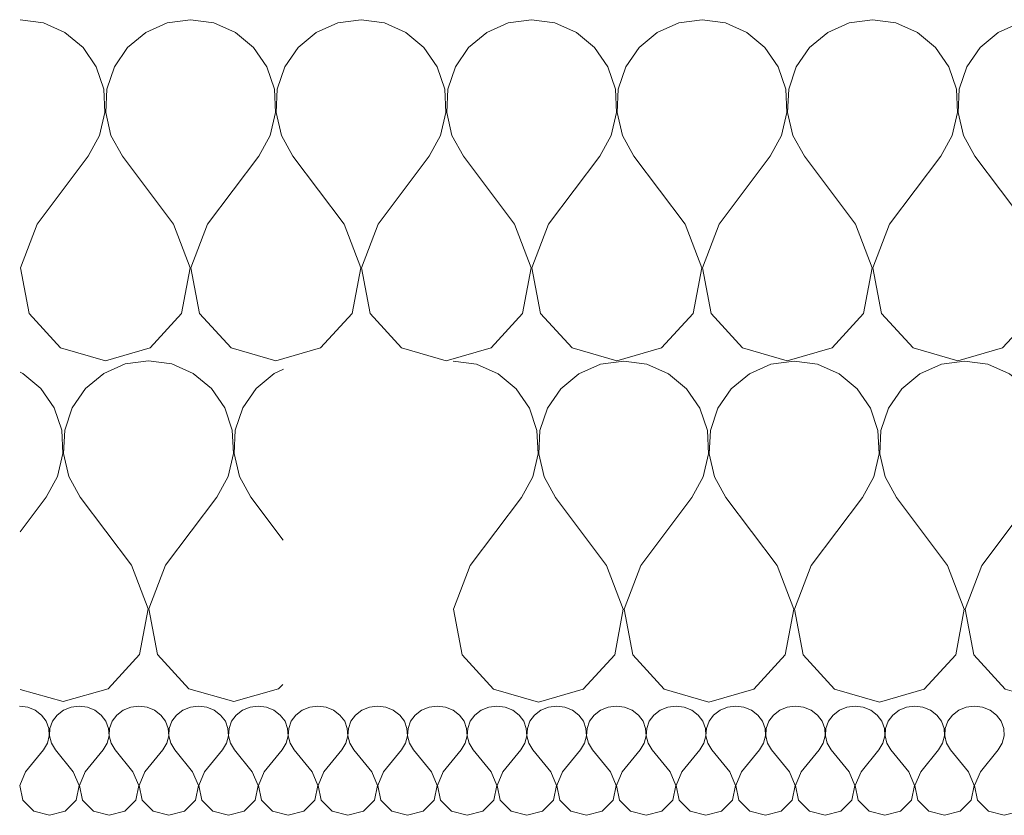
# Model space of a CAD drawing. Header units: millimetres. Extents: x -573548 to 674770, y -246895 to -89040.
# Tile 139 of 199: x 85017 to 85363, y -185929 to -185649. Entities that reach past the tile are written whole.
import ezdxf

# ---------------------------------------------------------------- set-up
doc = ezdxf.new("R2010")
doc.units = ezdxf.units.MM
doc.layers.add('Nowe_Drawing & Figure', color=7, linetype='Continuous')
doc.layers.add('Nowe_Drawing & Figure_Nr_pióra__59', color=8, linetype='Continuous', lineweight=9)

# ---------------------------------------------------------------- blocks, each defined once
blk = doc.blocks.new('*X110', base_point=(494560.37, -64691.1))
at = {"layer": 'Nowe_Drawing & Figure', "color": 21, "linetype": 'Continuous', "lineweight": 13, "true_color": 0xffaaaa}
for p, q in [((496368.47, -27257.41), (496365.6, -27257.05)), ((496371.12, -27258.48), (496368.47, -27257.41)), ((496373.35, -27260.17), (496371.12, -27258.48)), ((496381.08, -27258.48), (496378.85, -27260.17)), ((496383.73, -27257.41), (496381.08, -27258.48)), ((496386.6, -27257.05), (496383.73, -27257.41)), ((496389.47, -27257.41), (496386.6, -27257.05)), ((496392.12, -27258.48), (496389.47, -27257.41)), ((496394.35, -27260.17), (496392.12, -27258.48)), ((496402.08, -27258.48), (496399.85, -27260.17)), ((496404.73, -27257.41), (496402.08, -27258.48)), ((496407.6, -27257.05), (496404.73, -27257.41)), ((496410.47, -27257.41), (496407.6, -27257.05)), ((496413.12, -27258.48), (496410.47, -27257.41)), ((496415.35, -27260.17), (496413.12, -27258.48)), ((496423.08, -27258.48), (496420.85, -27260.17)), ((496425.73, -27257.41), (496423.08, -27258.48)), ((496428.6, -27257.05), (496425.73, -27257.41)), ((496431.47, -27257.41), (496428.6, -27257.05)), ((496434.12, -27258.48), (496431.47, -27257.41)), ((496436.35, -27260.17), (496434.12, -27258.48)), ((496444.08, -27258.48), (496441.85, -27260.17)), ((496446.73, -27257.41), (496444.08, -27258.48)), ((496449.6, -27257.05), (496446.73, -27257.41)), ((496452.47, -27257.41), (496449.6, -27257.05)), ((496455.12, -27258.48), (496452.47, -27257.41)), ((496457.35, -27260.17), (496455.12, -27258.48)), ((496465.08, -27258.48), (496462.85, -27260.17)), ((496467.73, -27257.41), (496465.08, -27258.48)), ((496470.6, -27257.05), (496467.73, -27257.41)), ((496473.47, -27257.41), (496470.6, -27257.05)), ((496476.12, -27258.48), (496473.47, -27257.41)), ((496478.35, -27260.17), (496476.12, -27258.48)), ((496486.08, -27258.48), (496483.85, -27260.17)), ((496488.73, -27257.41), (496486.08, -27258.48)), ((496491.6, -27257.05), (496488.73, -27257.41)), ((496494.47, -27257.41), (496491.6, -27257.05)), ((496497.12, -27258.48), (496494.47, -27257.41)), ((496499.35, -27260.17), (496497.12, -27258.48)), ((496507.08, -27258.48), (496504.85, -27260.17)), ((496509.73, -27257.41), (496507.08, -27258.48)), ((496512.6, -27257.05), (496509.73, -27257.41)), ((496515.47, -27257.41), (496512.6, -27257.05)), ((496518.12, -27258.48), (496515.47, -27257.41)), ((496520.35, -27260.17), (496518.12, -27258.48)), ((496528.08, -27258.48), (496525.85, -27260.17)), ((496530.73, -27257.41), (496528.08, -27258.48)), ((496533.6, -27257.05), (496530.73, -27257.41)), ((496536.47, -27257.41), (496533.6, -27257.05)), ((496539.12, -27258.48), (496536.47, -27257.41)), ((496541.35, -27260.17), (496539.12, -27258.48)), ((496549.08, -27258.48), (496546.85, -27260.17)), ((496551.73, -27257.41), (496549.08, -27258.48)), ((496554.6, -27257.05), (496551.73, -27257.41)), ((496557.47, -27257.41), (496554.6, -27257.05)), ((496560.12, -27258.48), (496557.47, -27257.41)), ((496562.35, -27260.17), (496560.12, -27258.48)), ((496570.08, -27258.48), (496567.85, -27260.17)), ((496572.73, -27257.41), (496570.08, -27258.48)), ((496575.6, -27257.05), (496572.73, -27257.41)), ((496578.47, -27257.41), (496575.6, -27257.05)), ((496581.12, -27258.48), (496578.47, -27257.41)), ((496583.35, -27260.17), (496581.12, -27258.48)), ((496591.08, -27258.48), (496588.85, -27260.17)), ((496593.73, -27257.41), (496591.08, -27258.48)), ((496596.6, -27257.05), (496593.73, -27257.41)), ((496599.47, -27257.41), (496596.6, -27257.05)), ((496602.12, -27258.48), (496599.47, -27257.41)), ((496604.35, -27260.17), (496602.12, -27258.48)), ((496612.08, -27258.48), (496609.85, -27260.17)), ((496614.73, -27257.41), (496612.08, -27258.48)), ((496617.6, -27257.05), (496614.73, -27257.41)), ((496620.47, -27257.41), (496617.6, -27257.05)), ((496623.12, -27258.48), (496620.47, -27257.41)), ((496625.35, -27260.17), (496623.12, -27258.48)), ((496633.08, -27258.48), (496630.85, -27260.17)), ((496635.73, -27257.41), (496633.08, -27258.48)), ((496638.6, -27257.05), (496635.73, -27257.41)), ((496641.47, -27257.41), (496638.6, -27257.05)), ((496644.12, -27258.48), (496641.47, -27257.41)), ((496646.35, -27260.17), (496644.12, -27258.48)), ((496654.08, -27258.48), (496651.85, -27260.17)), ((496656.73, -27257.41), (496654.08, -27258.48)), ((496659.6, -27257.05), (496656.73, -27257.41)), ((496662.47, -27257.41), (496659.6, -27257.05)), ((496665.12, -27258.48), (496662.47, -27257.41)), ((496667.35, -27260.17), (496665.12, -27258.48)), ((496675.08, -27258.48), (496672.85, -27260.17)), ((496677.73, -27257.41), (496675.08, -27258.48)), ((496680.6, -27257.05), (496677.73, -27257.41)), ((496683.47, -27257.41), (496680.6, -27257.05)), ((496686.12, -27258.48), (496683.47, -27257.41)), ((496688.35, -27260.17), (496686.12, -27258.48)), ((496696.08, -27258.48), (496693.85, -27260.17)), ((496698.73, -27257.41), (496696.08, -27258.48)), ((496701.6, -27257.05), (496698.73, -27257.41)), ((496704.47, -27257.41), (496701.6, -27257.05)), ((496707.12, -27258.48), (496704.47, -27257.41)), ((496709.35, -27260.17), (496707.12, -27258.48)), ((496375, -27262.35), (496373.35, -27260.17)), ((496375.92, -27264.86), (496375, -27262.35)), ((496377.21, -27262.35), (496376.29, -27264.86)), ((496378.85, -27260.17), (496377.21, -27262.35)), ((496396, -27262.35), (496394.35, -27260.17)), ((496396.92, -27264.86), (496396, -27262.35)), ((496398.21, -27262.35), (496397.29, -27264.86)), ((496399.85, -27260.17), (496398.21, -27262.35)), ((496417, -27262.35), (496415.35, -27260.17)), ((496417.92, -27264.86), (496417, -27262.35)), ((496419.21, -27262.35), (496418.29, -27264.86)), ((496420.85, -27260.17), (496419.21, -27262.35)), ((496438, -27262.35), (496436.35, -27260.17)), ((496438.92, -27264.86), (496438, -27262.35)), ((496440.21, -27262.35), (496439.29, -27264.86)), ((496441.85, -27260.17), (496440.21, -27262.35)), ((496459, -27262.35), (496457.35, -27260.17)), ((496459.92, -27264.86), (496459, -27262.35)), ((496461.21, -27262.35), (496460.29, -27264.86)), ((496462.85, -27260.17), (496461.21, -27262.35)), ((496480, -27262.35), (496478.35, -27260.17)), ((496480.92, -27264.86), (496480, -27262.35)), ((496482.21, -27262.35), (496481.29, -27264.86)), ((496483.85, -27260.17), (496482.21, -27262.35)), ((496501, -27262.35), (496499.35, -27260.17)), ((496501.92, -27264.86), (496501, -27262.35)), ((496503.21, -27262.35), (496502.29, -27264.86)), ((496504.85, -27260.17), (496503.21, -27262.35)), ((496522, -27262.35), (496520.35, -27260.17)), ((496522.92, -27264.86), (496522, -27262.35)), ((496524.21, -27262.35), (496523.29, -27264.86)), ((496525.85, -27260.17), (496524.21, -27262.35)), ((496543, -27262.35), (496541.35, -27260.17)), ((496543.92, -27264.86), (496543, -27262.35)), ((496545.21, -27262.35), (496544.29, -27264.86)), ((496546.85, -27260.17), (496545.21, -27262.35)), ((496564, -27262.35), (496562.35, -27260.17)), ((496564.92, -27264.86), (496564, -27262.35)), ((496566.21, -27262.35), (496565.29, -27264.86)), ((496567.85, -27260.17), (496566.21, -27262.35)), ((496585, -27262.35), (496583.35, -27260.17)), ((496585.92, -27264.86), (496585, -27262.35)), ((496587.21, -27262.35), (496586.29, -27264.86)), ((496588.85, -27260.17), (496587.21, -27262.35)), ((496606, -27262.35), (496604.35, -27260.17)), ((496606.92, -27264.86), (496606, -27262.35)), ((496608.21, -27262.35), (496607.29, -27264.86)), ((496609.85, -27260.17), (496608.21, -27262.35)), ((496627, -27262.35), (496625.35, -27260.17)), ((496627.92, -27264.86), (496627, -27262.35)), ((496629.21, -27262.35), (496628.29, -27264.86)), ((496630.85, -27260.17), (496629.21, -27262.35)), ((496648, -27262.35), (496646.35, -27260.17)), ((496648.92, -27264.86), (496648, -27262.35)), ((496650.21, -27262.35), (496649.29, -27264.86)), ((496651.85, -27260.17), (496650.21, -27262.35)), ((496669, -27262.35), (496667.35, -27260.17)), ((496669.92, -27264.86), (496669, -27262.35)), ((496671.21, -27262.35), (496670.29, -27264.86)), ((496672.85, -27260.17), (496671.21, -27262.35)), ((496690, -27262.35), (496688.35, -27260.17)), ((496690.92, -27264.86), (496690, -27262.35)), ((496692.21, -27262.35), (496691.29, -27264.86)), ((496693.85, -27260.17), (496692.21, -27262.35)), ((496711, -27262.35), (496709.35, -27260.17)), ((496711.92, -27264.86), (496711, -27262.35)), ((496376.06, -27267.51), (496375.92, -27264.86)), ((496376.29, -27264.86), (496376.15, -27267.51)), ((496397.06, -27267.51), (496396.92, -27264.86)), ((496397.29, -27264.86), (496397.15, -27267.51)), ((496418.06, -27267.51), (496417.92, -27264.86)), ((496418.29, -27264.86), (496418.15, -27267.51)), ((496439.06, -27267.51), (496438.92, -27264.86)), ((496439.29, -27264.86), (496439.15, -27267.51)), ((496460.06, -27267.51), (496459.92, -27264.86)), ((496460.29, -27264.86), (496460.15, -27267.51)), ((496481.06, -27267.51), (496480.92, -27264.86)), ((496481.29, -27264.86), (496481.15, -27267.51)), ((496502.06, -27267.51), (496501.92, -27264.86)), ((496502.29, -27264.86), (496502.15, -27267.51)), ((496523.06, -27267.51), (496522.92, -27264.86)), ((496523.29, -27264.86), (496523.15, -27267.51)), ((496544.06, -27267.51), (496543.92, -27264.86)), ((496544.29, -27264.86), (496544.15, -27267.51)), ((496565.06, -27267.51), (496564.92, -27264.86)), ((496565.29, -27264.86), (496565.15, -27267.51)), ((496586.06, -27267.51), (496585.92, -27264.86)), ((496586.29, -27264.86), (496586.15, -27267.51)), ((496607.06, -27267.51), (496606.92, -27264.86)), ((496607.29, -27264.86), (496607.15, -27267.51)), ((496628.06, -27267.51), (496627.92, -27264.86)), ((496628.29, -27264.86), (496628.15, -27267.51)), ((496649.06, -27267.51), (496648.92, -27264.86)), ((496649.29, -27264.86), (496649.15, -27267.51)), ((496670.06, -27267.51), (496669.92, -27264.86)), ((496670.29, -27264.86), (496670.15, -27267.51)), ((496691.06, -27267.51), (496690.92, -27264.86)), ((496691.29, -27264.86), (496691.15, -27267.51)), ((496712.06, -27267.51), (496711.92, -27264.86)), ((496375.41, -27270.09), (496376.06, -27267.51)), ((496376.15, -27267.51), (496376.8, -27270.09)), ((496396.41, -27270.09), (496397.06, -27267.51)), ((496397.15, -27267.51), (496397.8, -27270.09)), ((496417.41, -27270.09), (496418.06, -27267.51)), ((496418.15, -27267.51), (496418.8, -27270.09)), ((496438.41, -27270.09), (496439.06, -27267.51)), ((496439.15, -27267.51), (496439.8, -27270.09)), ((496459.41, -27270.09), (496460.06, -27267.51)), ((496460.15, -27267.51), (496460.8, -27270.09)), ((496480.41, -27270.09), (496481.06, -27267.51)), ((496481.15, -27267.51), (496481.8, -27270.09)), ((496501.41, -27270.09), (496502.06, -27267.51)), ((496502.15, -27267.51), (496502.8, -27270.09)), ((496522.41, -27270.09), (496523.06, -27267.51)), ((496523.15, -27267.51), (496523.8, -27270.09)), ((496543.41, -27270.09), (496544.06, -27267.51)), ((496544.15, -27267.51), (496544.8, -27270.09)), ((496564.41, -27270.09), (496565.06, -27267.51)), ((496565.15, -27267.51), (496565.8, -27270.09)), ((496585.41, -27270.09), (496586.06, -27267.51)), ((496586.15, -27267.51), (496586.8, -27270.09)), ((496606.41, -27270.09), (496607.06, -27267.51)), ((496607.15, -27267.51), (496607.8, -27270.09)), ((496627.41, -27270.09), (496628.06, -27267.51)), ((496628.15, -27267.51), (496628.8, -27270.09)), ((496648.41, -27270.09), (496649.06, -27267.51)), ((496649.15, -27267.51), (496649.8, -27270.09)), ((496669.41, -27270.09), (496670.06, -27267.51)), ((496670.15, -27267.51), (496670.8, -27270.09)), ((496690.41, -27270.09), (496691.06, -27267.51)), ((496691.15, -27267.51), (496691.8, -27270.09)), ((496711.41, -27270.09), (496712.06, -27267.51)), ((496367.7, -27280.09), (496374, -27272.41)), ((496374, -27272.41), (496375.41, -27270.09)), ((496376.8, -27270.09), (496378.2, -27272.41)), ((496384.5, -27280.09), (496378.2, -27272.41)), ((496388.7, -27280.09), (496395, -27272.41)), ((496395, -27272.41), (496396.41, -27270.09)), ((496397.8, -27270.09), (496399.2, -27272.41)), ((496405.5, -27280.09), (496399.2, -27272.41)), ((496409.7, -27280.09), (496416, -27272.41)), ((496416, -27272.41), (496417.41, -27270.09)), ((496418.8, -27270.09), (496420.2, -27272.41)), ((496426.5, -27280.09), (496420.2, -27272.41)), ((496430.7, -27280.09), (496437, -27272.41)), ((496437, -27272.41), (496438.41, -27270.09)), ((496439.8, -27270.09), (496441.2, -27272.41)), ((496447.5, -27280.09), (496441.2, -27272.41)), ((496451.7, -27280.09), (496458, -27272.41)), ((496458, -27272.41), (496459.41, -27270.09)), ((496460.8, -27270.09), (496462.2, -27272.41)), ((496468.5, -27280.09), (496462.2, -27272.41)), ((496472.7, -27280.09), (496479, -27272.41)), ((496479, -27272.41), (496480.41, -27270.09)), ((496481.8, -27270.09), (496483.2, -27272.41)), ((496489.5, -27280.09), (496483.2, -27272.41)), ((496493.7, -27280.09), (496500, -27272.41)), ((496500, -27272.41), (496501.41, -27270.09)), ((496502.8, -27270.09), (496504.2, -27272.41)), ((496510.5, -27280.09), (496504.2, -27272.41)), ((496514.7, -27280.09), (496521, -27272.41)), ((496521, -27272.41), (496522.41, -27270.09)), ((496523.8, -27270.09), (496525.2, -27272.41)), ((496531.5, -27280.09), (496525.2, -27272.41)), ((496535.7, -27280.09), (496542, -27272.41)), ((496542, -27272.41), (496543.41, -27270.09)), ((496544.8, -27270.09), (496546.2, -27272.41)), ((496552.5, -27280.09), (496546.2, -27272.41)), ((496556.7, -27280.09), (496563, -27272.41)), ((496563, -27272.41), (496564.41, -27270.09)), ((496565.8, -27270.09), (496567.2, -27272.41)), ((496573.5, -27280.09), (496567.2, -27272.41)), ((496577.7, -27280.09), (496584, -27272.41)), ((496584, -27272.41), (496585.41, -27270.09)), ((496586.8, -27270.09), (496588.2, -27272.41)), ((496594.5, -27280.09), (496588.2, -27272.41)), ((496598.7, -27280.09), (496605, -27272.41)), ((496605, -27272.41), (496606.41, -27270.09)), ((496607.8, -27270.09), (496609.2, -27272.41)), ((496615.5, -27280.09), (496609.2, -27272.41)), ((496619.7, -27280.09), (496626, -27272.41)), ((496626, -27272.41), (496627.41, -27270.09)), ((496628.8, -27270.09), (496630.2, -27272.41)), ((496636.5, -27280.09), (496630.2, -27272.41)), ((496640.7, -27280.09), (496647, -27272.41)), ((496647, -27272.41), (496648.41, -27270.09)), ((496649.8, -27270.09), (496651.2, -27272.41)), ((496657.5, -27280.09), (496651.2, -27272.41)), ((496661.7, -27280.09), (496668, -27272.41)), ((496668, -27272.41), (496669.41, -27270.09)), ((496670.8, -27270.09), (496672.2, -27272.41)), ((496678.5, -27280.09), (496672.2, -27272.41)), ((496682.7, -27280.09), (496689, -27272.41)), ((496689, -27272.41), (496690.41, -27270.09)), ((496691.8, -27270.09), (496693.2, -27272.41)), ((496699.5, -27280.09), (496693.2, -27272.41)), ((496703.7, -27280.09), (496710, -27272.41)), ((496710, -27272.41), (496711.41, -27270.09)), ((496367.7, -27280.09), (496365.65, -27284.98)), ((496386.56, -27284.98), (496384.5, -27280.09)), ((496388.7, -27280.09), (496386.65, -27284.98)), ((496407.56, -27284.98), (496405.5, -27280.09)), ((496409.7, -27280.09), (496407.65, -27284.98)), ((496428.56, -27284.98), (496426.5, -27280.09)), ((496430.7, -27280.09), (496428.65, -27284.98)), ((496449.56, -27284.98), (496447.5, -27280.09)), ((496451.7, -27280.09), (496449.65, -27284.98)), ((496470.56, -27284.98), (496468.5, -27280.09)), ((496472.7, -27280.09), (496470.65, -27284.98)), ((496491.56, -27284.98), (496489.5, -27280.09)), ((496493.7, -27280.09), (496491.65, -27284.98)), ((496512.56, -27284.98), (496510.5, -27280.09)), ((496514.7, -27280.09), (496512.65, -27284.98)), ((496533.56, -27284.98), (496531.5, -27280.09)), ((496535.7, -27280.09), (496533.65, -27284.98)), ((496554.56, -27284.98), (496552.5, -27280.09)), ((496556.7, -27280.09), (496554.65, -27284.98)), ((496575.56, -27284.98), (496573.5, -27280.09)), ((496577.7, -27280.09), (496575.65, -27284.98)), ((496596.56, -27284.98), (496594.5, -27280.09)), ((496598.7, -27280.09), (496596.65, -27284.98)), ((496617.56, -27284.98), (496615.5, -27280.09)), ((496619.7, -27280.09), (496617.65, -27284.98)), ((496638.56, -27284.98), (496636.5, -27280.09)), ((496640.7, -27280.09), (496638.65, -27284.98)), ((496659.56, -27284.98), (496657.5, -27280.09)), ((496661.7, -27280.09), (496659.65, -27284.98)), ((496680.56, -27284.98), (496678.5, -27280.09)), ((496682.7, -27280.09), (496680.65, -27284.98)), ((496701.56, -27284.98), (496699.5, -27280.09)), ((496703.7, -27280.09), (496701.65, -27284.98)), ((496365.65, -27284.98), (496366.71, -27290.14)), ((496385.5, -27290.14), (496386.56, -27284.98)), ((496386.65, -27284.98), (496387.71, -27290.14)), ((496406.5, -27290.14), (496407.56, -27284.98)), ((496407.65, -27284.98), (496408.71, -27290.14)), ((496427.5, -27290.14), (496428.56, -27284.98)), ((496428.65, -27284.98), (496429.71, -27290.14)), ((496448.5, -27290.14), (496449.56, -27284.98)), ((496449.65, -27284.98), (496450.71, -27290.14)), ((496469.5, -27290.14), (496470.56, -27284.98)), ((496470.65, -27284.98), (496471.71, -27290.14)), ((496490.5, -27290.14), (496491.56, -27284.98)), ((496491.65, -27284.98), (496492.71, -27290.14)), ((496511.5, -27290.14), (496512.56, -27284.98)), ((496512.65, -27284.98), (496513.71, -27290.14)), ((496532.5, -27290.14), (496533.56, -27284.98)), ((496533.65, -27284.98), (496534.71, -27290.14)), ((496553.5, -27290.14), (496554.56, -27284.98)), ((496554.65, -27284.98), (496555.71, -27290.14)), ((496574.5, -27290.14), (496575.56, -27284.98)), ((496575.65, -27284.98), (496576.71, -27290.14)), ((496595.5, -27290.14), (496596.56, -27284.98)), ((496596.65, -27284.98), (496597.71, -27290.14)), ((496616.5, -27290.14), (496617.56, -27284.98)), ((496617.65, -27284.98), (496618.71, -27290.14)), ((496637.5, -27290.14), (496638.56, -27284.98)), ((496638.65, -27284.98), (496639.71, -27290.14)), ((496658.5, -27290.14), (496659.56, -27284.98)), ((496659.65, -27284.98), (496660.71, -27290.14)), ((496679.5, -27290.14), (496680.56, -27284.98)), ((496680.65, -27284.98), (496681.71, -27290.14)), ((496700.5, -27290.14), (496701.56, -27284.98)), ((496701.65, -27284.98), (496702.71, -27290.14)), ((496366.71, -27290.14), (496370.58, -27294.01)), ((496381.62, -27294.01), (496385.5, -27290.14)), ((496387.71, -27290.14), (496391.58, -27294.01)), ((496402.62, -27294.01), (496406.5, -27290.14)), ((496408.71, -27290.14), (496412.58, -27294.01)), ((496423.62, -27294.01), (496427.5, -27290.14)), ((496429.71, -27290.14), (496433.58, -27294.01)), ((496444.62, -27294.01), (496448.5, -27290.14)), ((496450.71, -27290.14), (496454.58, -27294.01)), ((496465.62, -27294.01), (496469.5, -27290.14)), ((496471.71, -27290.14), (496475.58, -27294.01)), ((496486.62, -27294.01), (496490.5, -27290.14)), ((496492.71, -27290.14), (496496.58, -27294.01)), ((496507.62, -27294.01), (496511.5, -27290.14)), ((496513.71, -27290.14), (496517.58, -27294.01)), ((496528.62, -27294.01), (496532.5, -27290.14)), ((496534.71, -27290.14), (496538.58, -27294.01)), ((496549.62, -27294.01), (496553.5, -27290.14)), ((496555.71, -27290.14), (496559.58, -27294.01)), ((496570.62, -27294.01), (496574.5, -27290.14)), ((496576.71, -27290.14), (496580.58, -27294.01)), ((496591.62, -27294.01), (496595.5, -27290.14)), ((496597.71, -27290.14), (496601.58, -27294.01)), ((496612.62, -27294.01), (496616.5, -27290.14)), ((496618.71, -27290.14), (496622.58, -27294.01)), ((496633.62, -27294.01), (496637.5, -27290.14)), ((496639.71, -27290.14), (496643.58, -27294.01)), ((496654.62, -27294.01), (496658.5, -27290.14)), ((496660.71, -27290.14), (496664.58, -27294.01)), ((496675.62, -27294.01), (496679.5, -27290.14)), ((496681.71, -27290.14), (496685.58, -27294.01)), ((496696.62, -27294.01), (496700.5, -27290.14)), ((496702.71, -27290.14), (496706.58, -27294.01)), ((496370.58, -27294.01), (496376.1, -27295.45)), ((496376.1, -27295.45), (496381.62, -27294.01)), ((496391.58, -27294.01), (496397.1, -27295.45)), ((496397.1, -27295.45), (496402.62, -27294.01)), ((496412.58, -27294.01), (496418.1, -27295.45)), ((496418.1, -27295.45), (496423.62, -27294.01)), ((496433.58, -27294.01), (496439.1, -27295.45)), ((496439.1, -27295.45), (496444.62, -27294.01)), ((496454.58, -27294.01), (496460.1, -27295.45)), ((496460.1, -27295.45), (496465.62, -27294.01)), ((496475.58, -27294.01), (496481.1, -27295.45)), ((496481.1, -27295.45), (496486.62, -27294.01)), ((496496.58, -27294.01), (496502.1, -27295.45)), ((496502.1, -27295.45), (496507.62, -27294.01)), ((496517.58, -27294.01), (496523.1, -27295.45)), ((496523.1, -27295.45), (496528.62, -27294.01)), ((496538.58, -27294.01), (496544.1, -27295.45)), ((496544.1, -27295.45), (496549.62, -27294.01)), ((496559.58, -27294.01), (496565.1, -27295.45)), ((496565.1, -27295.45), (496570.62, -27294.01)), ((496580.58, -27294.01), (496586.1, -27295.45)), ((496586.1, -27295.45), (496591.62, -27294.01)), ((496601.58, -27294.01), (496607.1, -27295.45)), ((496607.1, -27295.45), (496612.62, -27294.01)), ((496622.58, -27294.01), (496628.1, -27295.45)), ((496628.1, -27295.45), (496633.62, -27294.01)), ((496643.58, -27294.01), (496649.1, -27295.45)), ((496649.1, -27295.45), (496654.62, -27294.01)), ((496664.58, -27294.01), (496670.1, -27295.45)), ((496670.1, -27295.45), (496675.62, -27294.01)), ((496685.58, -27294.01), (496691.1, -27295.45)), ((496691.1, -27295.45), (496696.62, -27294.01)), ((496706.58, -27294.01), (496712.1, -27295.45)), ((496712.1, -27295.45), (496717.62, -27294.01))]:
    blk.add_line(p, q, dxfattribs=at)
blk = doc.blocks.new('Wypełnienie_3_1', base_point=(494560.37, -64691.1))
at = {"layer": 'Nowe_Drawing & Figure', "color": 21, "linetype": 'Continuous', "lineweight": 13, "true_color": 0xffaaaa}
blk.add_blockref('*X110', (494560.37, -64691.1), dxfattribs=at)
blk = doc.blocks.new('*X124', base_point=(494560.37, -64691.1))
at = {"layer": 'Nowe_Drawing & Figure', "color": 21, "linetype": 'Continuous', "lineweight": 13, "true_color": 0xffaaaa}
for p, q in [((496526.38, -27136.72), (496518.18, -27135.58)), ((496533.96, -27140.06), (496526.38, -27136.72)), ((496569.99, -27136.72), (496562.41, -27140.06)), ((496578.18, -27135.58), (496569.99, -27136.72)), ((496586.38, -27136.72), (496578.18, -27135.58)), ((496593.96, -27140.06), (496586.38, -27136.72)), ((496629.99, -27136.72), (496622.41, -27140.06)), ((496638.18, -27135.58), (496629.99, -27136.72)), ((496646.38, -27136.72), (496638.18, -27135.58)), ((496653.96, -27140.06), (496646.38, -27136.72)), ((496689.99, -27136.72), (496682.41, -27140.06)), ((496698.18, -27135.58), (496689.99, -27136.72)), ((496706.38, -27136.72), (496698.18, -27135.58)), ((496713.96, -27140.06), (496706.38, -27136.72)), ((496749.99, -27136.72), (496742.41, -27140.06)), ((496758.18, -27135.58), (496749.99, -27136.72)), ((496766.38, -27136.72), (496758.18, -27135.58)), ((496773.96, -27140.06), (496766.38, -27136.72)), ((496809.99, -27136.72), (496802.41, -27140.06)), ((496818.18, -27135.58), (496809.99, -27136.72)), ((496826.38, -27136.72), (496818.18, -27135.58)), ((496833.96, -27140.06), (496826.38, -27136.72)), ((496869.99, -27136.72), (496862.41, -27140.06)), ((496878.18, -27135.58), (496869.99, -27136.72)), ((496886.38, -27136.72), (496878.18, -27135.58)), ((496893.96, -27140.06), (496886.38, -27136.72)), ((496929.99, -27136.72), (496922.41, -27140.06)), ((496938.18, -27135.58), (496929.99, -27136.72)), ((496946.38, -27136.72), (496938.18, -27135.58)), ((496953.96, -27140.06), (496946.38, -27136.72)), ((496989.99, -27136.72), (496982.41, -27140.06)), ((496998.18, -27135.58), (496989.99, -27136.72)), ((497006.38, -27136.72), (496998.19, -27135.58)), ((497013.96, -27140.06), (497006.38, -27136.72)), ((497049.99, -27136.72), (497042.41, -27140.06)), ((497058.18, -27135.58), (497049.99, -27136.72)), ((497058.45, -27135.62), (497058.19, -27135.58)), ((496540.33, -27145.34), (496533.96, -27140.06)), ((496562.41, -27140.06), (496556.04, -27145.34)), ((496600.33, -27145.34), (496593.96, -27140.06)), ((496622.41, -27140.06), (496616.04, -27145.34)), ((496660.33, -27145.34), (496653.96, -27140.06)), ((496682.41, -27140.06), (496676.04, -27145.34)), ((496720.33, -27145.34), (496713.96, -27140.06)), ((496742.41, -27140.06), (496736.04, -27145.34)), ((496780.33, -27145.34), (496773.96, -27140.06)), ((496802.41, -27140.06), (496796.04, -27145.34)), ((496840.33, -27145.34), (496833.96, -27140.06)), ((496862.41, -27140.06), (496856.04, -27145.34)), ((496900.33, -27145.34), (496893.96, -27140.06)), ((496922.41, -27140.06), (496916.04, -27145.34)), ((496960.33, -27145.34), (496953.96, -27140.06)), ((496982.41, -27140.06), (496976.04, -27145.34)), ((497020.33, -27145.34), (497013.96, -27140.06)), ((497042.41, -27140.06), (497036.04, -27145.34)), ((496545.02, -27152.16), (496540.33, -27145.34)), ((496556.04, -27145.34), (496551.35, -27152.16)), ((496605.02, -27152.16), (496600.33, -27145.34)), ((496616.04, -27145.34), (496611.35, -27152.16)), ((496665.02, -27152.16), (496660.33, -27145.34)), ((496676.04, -27145.34), (496671.35, -27152.16)), ((496725.02, -27152.16), (496720.33, -27145.34)), ((496736.04, -27145.34), (496731.35, -27152.16)), ((496785.02, -27152.16), (496780.33, -27145.34)), ((496796.04, -27145.34), (496791.35, -27152.16)), ((496845.02, -27152.16), (496840.33, -27145.34)), ((496856.04, -27145.34), (496851.35, -27152.16)), ((496905.02, -27152.16), (496900.33, -27145.34)), ((496916.04, -27145.34), (496911.35, -27152.16)), ((496965.02, -27152.16), (496960.33, -27145.34)), ((496976.04, -27145.34), (496971.35, -27152.16)), ((497025.02, -27152.16), (497020.33, -27145.34)), ((497036.04, -27145.34), (497031.35, -27152.16)), ((496547.66, -27160.01), (496545.02, -27152.16)), ((496551.35, -27152.16), (496548.71, -27160.01)), ((496607.66, -27160.01), (496605.02, -27152.16)), ((496611.35, -27152.16), (496608.71, -27160.01)), ((496667.66, -27160.01), (496665.02, -27152.16)), ((496671.35, -27152.16), (496668.71, -27160.01)), ((496727.66, -27160.01), (496725.02, -27152.16)), ((496731.35, -27152.16), (496728.71, -27160.01)), ((496787.66, -27160.01), (496785.02, -27152.16)), ((496791.35, -27152.16), (496788.71, -27160.01)), ((496847.66, -27160.01), (496845.02, -27152.16)), ((496851.35, -27152.16), (496848.71, -27160.01)), ((496907.66, -27160.01), (496905.02, -27152.16)), ((496911.35, -27152.16), (496908.71, -27160.01)), ((496967.66, -27160.01), (496965.02, -27152.16)), ((496971.35, -27152.16), (496968.71, -27160.01)), ((497027.66, -27160.01), (497025.02, -27152.16)), ((497031.35, -27152.16), (497028.71, -27160.01)), ((496548.06, -27168.27), (496547.66, -27160.01)), ((496548.71, -27160.01), (496548.31, -27168.27)), ((496608.06, -27168.27), (496607.66, -27160.01)), ((496608.71, -27160.01), (496608.31, -27168.27)), ((496668.06, -27168.27), (496667.66, -27160.01)), ((496668.71, -27160.01), (496668.31, -27168.27)), ((496728.06, -27168.27), (496727.66, -27160.01)), ((496728.71, -27160.01), (496728.31, -27168.27)), ((496788.06, -27168.27), (496787.66, -27160.01)), ((496788.71, -27160.01), (496788.31, -27168.27)), ((496848.06, -27168.27), (496847.66, -27160.01)), ((496848.71, -27160.01), (496848.31, -27168.27)), ((496908.06, -27168.27), (496907.66, -27160.01)), ((496908.71, -27160.01), (496908.31, -27168.27)), ((496968.06, -27168.27), (496967.66, -27160.01)), ((496968.71, -27160.01), (496968.31, -27168.27)), ((497028.06, -27168.27), (497027.66, -27160.01)), ((497028.71, -27160.01), (497028.31, -27168.27)), ((496546.19, -27176.34), (496548.06, -27168.27)), ((496548.31, -27168.27), (496550.18, -27176.34)), ((496606.19, -27176.34), (496608.06, -27168.27)), ((496608.31, -27168.27), (496610.18, -27176.34)), ((496666.19, -27176.34), (496668.06, -27168.27)), ((496668.31, -27168.27), (496670.18, -27176.34)), ((496726.19, -27176.34), (496728.06, -27168.27)), ((496728.31, -27168.27), (496730.18, -27176.34)), ((496786.19, -27176.34), (496788.06, -27168.27)), ((496788.31, -27168.27), (496790.18, -27176.34)), ((496846.19, -27176.34), (496848.06, -27168.27)), ((496848.31, -27168.27), (496850.18, -27176.34)), ((496906.19, -27176.34), (496908.06, -27168.27)), ((496908.31, -27168.27), (496910.18, -27176.34)), ((496966.19, -27176.34), (496968.06, -27168.27)), ((496968.31, -27168.27), (496970.18, -27176.34)), ((497026.19, -27176.34), (497028.06, -27168.27)), ((497028.31, -27168.27), (497030.18, -27176.34)), ((496542.18, -27183.58), (496546.19, -27176.34)), ((496550.18, -27176.34), (496554.18, -27183.58)), ((496602.18, -27183.58), (496606.19, -27176.34)), ((496610.18, -27176.34), (496614.18, -27183.58)), ((496662.18, -27183.58), (496666.19, -27176.34)), ((496670.18, -27176.34), (496674.18, -27183.58)), ((496722.18, -27183.58), (496726.19, -27176.34)), ((496730.18, -27176.34), (496734.18, -27183.58)), ((496782.18, -27183.58), (496786.19, -27176.34)), ((496790.18, -27176.34), (496794.18, -27183.58)), ((496842.18, -27183.58), (496846.19, -27176.34)), ((496850.18, -27176.34), (496854.18, -27183.58)), ((496902.18, -27183.58), (496906.19, -27176.34)), ((496910.18, -27176.34), (496914.18, -27183.58)), ((496962.18, -27183.58), (496966.19, -27176.34)), ((496970.18, -27176.34), (496974.18, -27183.58)), ((497022.18, -27183.58), (497026.19, -27176.34)), ((497030.18, -27176.34), (497034.18, -27183.58)), ((496524.18, -27207.58), (496542.18, -27183.58)), ((496572.18, -27207.58), (496554.18, -27183.58)), ((496584.18, -27207.58), (496602.18, -27183.58)), ((496632.18, -27207.58), (496614.18, -27183.58)), ((496644.18, -27207.58), (496662.18, -27183.58)), ((496692.18, -27207.58), (496674.18, -27183.58)), ((496704.18, -27207.58), (496722.18, -27183.58)), ((496752.18, -27207.58), (496734.18, -27183.58)), ((496764.18, -27207.58), (496782.18, -27183.58)), ((496812.18, -27207.58), (496794.18, -27183.58)), ((496824.18, -27207.58), (496842.18, -27183.58)), ((496872.18, -27207.58), (496854.18, -27183.58)), ((496884.18, -27207.58), (496902.18, -27183.58)), ((496932.18, -27207.58), (496914.18, -27183.58)), ((496944.18, -27207.58), (496962.18, -27183.58)), ((496992.18, -27207.58), (496974.18, -27183.58)), ((497004.18, -27207.58), (497022.18, -27183.58)), ((497052.18, -27207.58), (497034.18, -27183.58)), ((496524.18, -27207.58), (496518.31, -27222.89)), ((496578.06, -27222.89), (496572.18, -27207.58)), ((496584.18, -27207.58), (496578.31, -27222.89)), ((496638.06, -27222.89), (496632.18, -27207.58)), ((496644.18, -27207.58), (496638.31, -27222.89)), ((496698.06, -27222.89), (496692.18, -27207.58)), ((496704.18, -27207.58), (496698.31, -27222.89)), ((496758.06, -27222.89), (496752.18, -27207.58)), ((496764.18, -27207.58), (496758.31, -27222.89)), ((496818.06, -27222.89), (496812.18, -27207.58)), ((496824.18, -27207.58), (496818.31, -27222.89)), ((496878.06, -27222.89), (496872.18, -27207.58)), ((496884.18, -27207.58), (496878.31, -27222.89)), ((496938.06, -27222.89), (496932.18, -27207.58)), ((496944.18, -27207.58), (496938.31, -27222.89)), ((496998.06, -27222.89), (496992.18, -27207.58)), ((497004.18, -27207.58), (496998.31, -27222.89)), ((497058.06, -27222.89), (497052.18, -27207.58)), ((496518.31, -27222.89), (496521.35, -27239)), ((496575.02, -27239), (496578.06, -27222.89)), ((496578.31, -27222.89), (496581.35, -27239)), ((496635.02, -27239), (496638.06, -27222.89)), ((496638.31, -27222.89), (496641.35, -27239)), ((496695.02, -27239), (496698.06, -27222.89)), ((496698.31, -27222.89), (496701.35, -27239)), ((496755.02, -27239), (496758.06, -27222.89)), ((496758.31, -27222.89), (496761.35, -27239)), ((496815.02, -27239), (496818.06, -27222.89)), ((496818.31, -27222.89), (496821.35, -27239)), ((496875.02, -27239), (496878.06, -27222.89)), ((496878.31, -27222.89), (496881.35, -27239)), ((496935.02, -27239), (496938.06, -27222.89)), ((496938.31, -27222.89), (496941.35, -27239)), ((496995.02, -27239), (496998.06, -27222.89)), ((496998.31, -27222.89), (497001.35, -27239)), ((497055.02, -27239), (497058.06, -27222.89)), ((496521.35, -27239), (496532.41, -27251.1)), ((496563.96, -27251.1), (496575.02, -27239)), ((496581.35, -27239), (496592.41, -27251.1)), ((496623.96, -27251.1), (496635.02, -27239)), ((496641.35, -27239), (496652.41, -27251.1)), ((496683.96, -27251.1), (496695.02, -27239)), ((496701.35, -27239), (496712.41, -27251.1)), ((496743.96, -27251.1), (496755.02, -27239)), ((496761.35, -27239), (496772.41, -27251.1)), ((496803.96, -27251.1), (496815.02, -27239)), ((496821.35, -27239), (496832.41, -27251.1)), ((496863.96, -27251.1), (496875.02, -27239)), ((496881.35, -27239), (496892.41, -27251.1)), ((496923.96, -27251.1), (496935.02, -27239)), ((496941.35, -27239), (496952.41, -27251.1)), ((496983.96, -27251.1), (496995.02, -27239)), ((497001.35, -27239), (497012.41, -27251.1)), ((497043.96, -27251.1), (497055.02, -27239)), ((496532.41, -27251.1), (496548.18, -27255.58)), ((496548.18, -27255.58), (496563.96, -27251.1)), ((496592.41, -27251.1), (496608.18, -27255.58)), ((496608.18, -27255.58), (496623.96, -27251.1)), ((496652.41, -27251.1), (496668.18, -27255.58)), ((496668.18, -27255.58), (496683.96, -27251.1)), ((496712.41, -27251.1), (496728.18, -27255.58)), ((496728.18, -27255.58), (496743.96, -27251.1)), ((496772.41, -27251.1), (496788.18, -27255.58)), ((496788.18, -27255.58), (496803.96, -27251.1)), ((496832.41, -27251.1), (496848.18, -27255.58)), ((496848.18, -27255.58), (496863.96, -27251.1)), ((496892.41, -27251.1), (496908.18, -27255.58)), ((496908.18, -27255.58), (496923.96, -27251.1)), ((496952.41, -27251.1), (496968.18, -27255.58)), ((496968.18, -27255.58), (496983.96, -27251.1)), ((497012.41, -27251.1), (497028.18, -27255.58)), ((497028.18, -27255.58), (497043.96, -27251.1))]:
    blk.add_line(p, q, dxfattribs=at)
blk = doc.blocks.new('Wypełnienie_10_1', base_point=(494560.37, -64691.1))
at = {"layer": 'Nowe_Drawing & Figure', "color": 21, "linetype": 'Continuous', "lineweight": 13, "true_color": 0xffaaaa}
blk.add_blockref('*X124', (494560.37, -64691.1), dxfattribs=at)
blk = doc.blocks.new('*X160', base_point=(494560.37, -64691.1))
at = {"layer": 'Nowe_Drawing & Figure', "color": 21, "linetype": 'Continuous', "lineweight": 13, "true_color": 0xffaaaa}
for p, q in [((496402.76, -27136.59), (496395.19, -27139.93)), ((496410.96, -27135.45), (496402.76, -27136.59)), ((496419.16, -27136.59), (496410.96, -27135.45)), ((496426.73, -27139.93), (496419.16, -27136.59)), ((496366.73, -27139.93), (496365.77, -27139.5)), ((496373.1, -27145.21), (496366.73, -27139.93)), ((496395.19, -27139.93), (496388.81, -27145.21)), ((496433.1, -27145.21), (496426.73, -27139.93)), ((496455.19, -27139.93), (496448.81, -27145.21)), ((496458.44, -27138.49), (496455.19, -27139.93)), ((496377.79, -27152.03), (496373.1, -27145.21)), ((496388.81, -27145.21), (496384.12, -27152.03)), ((496437.79, -27152.03), (496433.1, -27145.21)), ((496448.81, -27145.21), (496444.12, -27152.03)), ((496380.44, -27159.87), (496377.79, -27152.03)), ((496384.12, -27152.03), (496381.48, -27159.87)), ((496440.44, -27159.87), (496437.79, -27152.03)), ((496444.12, -27152.03), (496441.48, -27159.87)), ((496380.84, -27168.14), (496380.44, -27159.87)), ((496381.48, -27159.87), (496381.08, -27168.14)), ((496440.84, -27168.14), (496440.44, -27159.87)), ((496441.48, -27159.87), (496441.08, -27168.14)), ((496378.96, -27176.2), (496380.84, -27168.14)), ((496381.08, -27168.14), (496382.95, -27176.2)), ((496438.96, -27176.2), (496440.84, -27168.14)), ((496441.08, -27168.14), (496442.95, -27176.2)), ((496374.96, -27183.45), (496378.96, -27176.2)), ((496382.95, -27176.2), (496386.96, -27183.45)), ((496434.96, -27183.45), (496438.96, -27176.2)), ((496442.95, -27176.2), (496446.96, -27183.45)), ((496365.77, -27195.7), (496374.96, -27183.45)), ((496404.96, -27207.45), (496386.96, -27183.45)), ((496416.96, -27207.45), (496434.96, -27183.45)), ((496458.31, -27198.58), (496446.96, -27183.45)), ((496410.84, -27222.75), (496404.96, -27207.45)), ((496416.96, -27207.45), (496411.08, -27222.75)), ((496407.79, -27238.86), (496410.84, -27222.75)), ((496411.08, -27222.75), (496414.12, -27238.86)), ((496396.73, -27250.97), (496407.79, -27238.86)), ((496414.12, -27238.86), (496425.19, -27250.97)), ((496365.77, -27251.13), (496380.96, -27255.45)), ((496380.96, -27255.45), (496396.73, -27250.97)), ((496425.19, -27250.97), (496440.96, -27255.45)), ((496440.96, -27255.45), (496456.73, -27250.97)), ((496456.73, -27250.97), (496458.2, -27249.36))]:
    blk.add_line(p, q, dxfattribs=at)
blk = doc.blocks.new('Wypełnienie_28_1', base_point=(494560.37, -64691.1))
at = {"layer": 'Nowe_Drawing & Figure', "color": 21, "linetype": 'Continuous', "lineweight": 13, "true_color": 0xffaaaa}
blk.add_blockref('*X160', (494560.37, -64691.1), dxfattribs=at)
blk = doc.blocks.new('*X164', base_point=(494560.37, -64691.1))
at = {"layer": 'Nowe_Drawing & Figure', "color": 21, "linetype": 'Continuous', "lineweight": 13, "true_color": 0xffaaaa}
for p, q in [((496373.97, -27016.59), (496365.77, -27015.45)), ((496381.54, -27019.93), (496373.97, -27016.59)), ((496417.57, -27016.59), (496410, -27019.93)), ((496425.77, -27015.45), (496417.57, -27016.59)), ((496433.97, -27016.59), (496425.77, -27015.45)), ((496441.54, -27019.93), (496433.97, -27016.59)), ((496477.57, -27016.59), (496470, -27019.93)), ((496485.77, -27015.45), (496477.57, -27016.59)), ((496493.97, -27016.59), (496485.77, -27015.45)), ((496501.54, -27019.93), (496493.97, -27016.59)), ((496537.57, -27016.59), (496530, -27019.93)), ((496545.77, -27015.45), (496537.57, -27016.59)), ((496553.97, -27016.59), (496545.77, -27015.45)), ((496561.54, -27019.93), (496553.97, -27016.59)), ((496597.57, -27016.59), (496590, -27019.93)), ((496605.77, -27015.45), (496597.57, -27016.59)), ((496613.97, -27016.59), (496605.77, -27015.45)), ((496621.54, -27019.93), (496613.97, -27016.59)), ((496657.57, -27016.59), (496650, -27019.93)), ((496665.77, -27015.45), (496657.57, -27016.59)), ((496673.97, -27016.59), (496665.77, -27015.45)), ((496681.54, -27019.93), (496673.97, -27016.59)), ((496717.57, -27016.59), (496710, -27019.93)), ((496387.91, -27025.21), (496381.54, -27019.93)), ((496410, -27019.93), (496403.62, -27025.21)), ((496447.91, -27025.21), (496441.54, -27019.93)), ((496470, -27019.93), (496463.62, -27025.21)), ((496507.91, -27025.21), (496501.54, -27019.93)), ((496530, -27019.93), (496523.62, -27025.21)), ((496567.91, -27025.21), (496561.54, -27019.93)), ((496590, -27019.93), (496583.62, -27025.21)), ((496627.91, -27025.21), (496621.54, -27019.93)), ((496650, -27019.93), (496643.62, -27025.21)), ((496687.91, -27025.21), (496681.54, -27019.93)), ((496710, -27019.93), (496703.62, -27025.21)), ((496392.6, -27032.03), (496387.91, -27025.21)), ((496403.62, -27025.21), (496398.94, -27032.03)), ((496452.6, -27032.03), (496447.91, -27025.21)), ((496463.62, -27025.21), (496458.94, -27032.03)), ((496512.6, -27032.03), (496507.91, -27025.21)), ((496523.62, -27025.21), (496518.94, -27032.03)), ((496572.6, -27032.03), (496567.91, -27025.21)), ((496583.62, -27025.21), (496578.94, -27032.03)), ((496632.6, -27032.03), (496627.91, -27025.21)), ((496643.62, -27025.21), (496638.94, -27032.03)), ((496692.6, -27032.03), (496687.91, -27025.21)), ((496703.62, -27025.21), (496698.94, -27032.03)), ((496395.25, -27039.87), (496392.6, -27032.03)), ((496398.94, -27032.03), (496396.29, -27039.87)), ((496455.25, -27039.87), (496452.6, -27032.03)), ((496458.94, -27032.03), (496456.29, -27039.87)), ((496515.25, -27039.87), (496512.6, -27032.03)), ((496518.94, -27032.03), (496516.29, -27039.87)), ((496575.25, -27039.87), (496572.6, -27032.03)), ((496578.94, -27032.03), (496576.29, -27039.87)), ((496635.25, -27039.87), (496632.6, -27032.03)), ((496638.94, -27032.03), (496636.29, -27039.87)), ((496695.25, -27039.87), (496692.6, -27032.03)), ((496698.94, -27032.03), (496696.29, -27039.87)), ((496395.65, -27048.14), (496395.25, -27039.87)), ((496396.29, -27039.87), (496395.89, -27048.14)), ((496455.65, -27048.14), (496455.25, -27039.87)), ((496456.29, -27039.87), (496455.89, -27048.14)), ((496515.65, -27048.14), (496515.25, -27039.87)), ((496516.29, -27039.87), (496515.89, -27048.14)), ((496575.65, -27048.14), (496575.25, -27039.87)), ((496576.29, -27039.87), (496575.89, -27048.14)), ((496635.65, -27048.14), (496635.25, -27039.87)), ((496636.29, -27039.87), (496635.89, -27048.14)), ((496695.65, -27048.14), (496695.25, -27039.87)), ((496696.29, -27039.87), (496695.89, -27048.14)), ((496393.77, -27056.2), (496395.65, -27048.14)), ((496395.89, -27048.14), (496397.76, -27056.2)), ((496453.77, -27056.2), (496455.65, -27048.14)), ((496455.89, -27048.14), (496457.76, -27056.2)), ((496513.77, -27056.2), (496515.65, -27048.14)), ((496515.89, -27048.14), (496517.76, -27056.2)), ((496573.77, -27056.2), (496575.65, -27048.14)), ((496575.89, -27048.14), (496577.76, -27056.2)), ((496633.77, -27056.2), (496635.65, -27048.14)), ((496635.89, -27048.14), (496637.76, -27056.2)), ((496693.77, -27056.2), (496695.65, -27048.14)), ((496695.89, -27048.14), (496697.76, -27056.2)), ((496389.77, -27063.45), (496393.77, -27056.2)), ((496397.76, -27056.2), (496401.77, -27063.45)), ((496449.77, -27063.45), (496453.77, -27056.2)), ((496457.76, -27056.2), (496461.77, -27063.45)), ((496509.77, -27063.45), (496513.77, -27056.2)), ((496517.76, -27056.2), (496521.77, -27063.45)), ((496569.77, -27063.45), (496573.77, -27056.2)), ((496577.76, -27056.2), (496581.77, -27063.45)), ((496629.77, -27063.45), (496633.77, -27056.2)), ((496637.76, -27056.2), (496641.77, -27063.45)), ((496689.77, -27063.45), (496693.77, -27056.2)), ((496697.76, -27056.2), (496701.77, -27063.45)), ((496371.77, -27087.45), (496389.77, -27063.45)), ((496419.77, -27087.45), (496401.77, -27063.45)), ((496431.77, -27087.45), (496449.77, -27063.45)), ((496479.77, -27087.45), (496461.77, -27063.45)), ((496491.77, -27087.45), (496509.77, -27063.45)), ((496539.77, -27087.45), (496521.77, -27063.45)), ((496551.77, -27087.45), (496569.77, -27063.45)), ((496599.77, -27087.45), (496581.77, -27063.45)), ((496611.77, -27087.45), (496629.77, -27063.45)), ((496659.77, -27087.45), (496641.77, -27063.45)), ((496671.77, -27087.45), (496689.77, -27063.45)), ((496719.77, -27087.45), (496701.77, -27063.45)), ((496371.77, -27087.45), (496365.89, -27102.75)), ((496425.65, -27102.75), (496419.77, -27087.45)), ((496431.77, -27087.45), (496425.89, -27102.75)), ((496485.65, -27102.75), (496479.77, -27087.45)), ((496491.77, -27087.45), (496485.89, -27102.75)), ((496545.65, -27102.75), (496539.77, -27087.45)), ((496551.77, -27087.45), (496545.89, -27102.75)), ((496605.65, -27102.75), (496599.77, -27087.45)), ((496611.77, -27087.45), (496605.89, -27102.75)), ((496665.65, -27102.75), (496659.77, -27087.45)), ((496671.77, -27087.45), (496665.89, -27102.75)), ((496365.89, -27102.75), (496368.94, -27118.86)), ((496422.6, -27118.86), (496425.65, -27102.75)), ((496425.89, -27102.75), (496428.94, -27118.86)), ((496482.6, -27118.86), (496485.65, -27102.75)), ((496485.89, -27102.75), (496488.94, -27118.86)), ((496542.6, -27118.86), (496545.65, -27102.75)), ((496545.89, -27102.75), (496548.94, -27118.86)), ((496602.6, -27118.86), (496605.65, -27102.75)), ((496605.89, -27102.75), (496608.94, -27118.86)), ((496662.6, -27118.86), (496665.65, -27102.75)), ((496665.89, -27102.75), (496668.94, -27118.86)), ((496368.94, -27118.86), (496380, -27130.97)), ((496411.54, -27130.97), (496422.6, -27118.86)), ((496428.94, -27118.86), (496440, -27130.97)), ((496471.54, -27130.97), (496482.6, -27118.86)), ((496488.94, -27118.86), (496500, -27130.97)), ((496531.54, -27130.97), (496542.6, -27118.86)), ((496548.94, -27118.86), (496560, -27130.97)), ((496591.54, -27130.97), (496602.6, -27118.86)), ((496608.94, -27118.86), (496620, -27130.97)), ((496651.54, -27130.97), (496662.6, -27118.86)), ((496668.94, -27118.86), (496680, -27130.97)), ((496711.54, -27130.97), (496722.6, -27118.86)), ((496380, -27130.97), (496395.77, -27135.45)), ((496395.77, -27135.45), (496411.54, -27130.97)), ((496440, -27130.97), (496455.77, -27135.45)), ((496455.77, -27135.45), (496471.54, -27130.97)), ((496500, -27130.97), (496515.77, -27135.45)), ((496515.77, -27135.45), (496531.54, -27130.97)), ((496560, -27130.97), (496575.77, -27135.45)), ((496575.77, -27135.45), (496591.54, -27130.97)), ((496620, -27130.97), (496635.77, -27135.45)), ((496635.77, -27135.45), (496651.54, -27130.97)), ((496680, -27130.97), (496695.77, -27135.45)), ((496695.77, -27135.45), (496711.54, -27130.97))]:
    blk.add_line(p, q, dxfattribs=at)
blk = doc.blocks.new('Wypełnienie_30_1', base_point=(494560.37, -64691.1))
at = {"layer": 'Nowe_Drawing & Figure', "color": 21, "linetype": 'Continuous', "lineweight": 13, "true_color": 0xffaaaa}
blk.add_blockref('*X164', (494560.37, -64691.1), dxfattribs=at)
blk = doc.blocks.new('A$C685D2BB2')
at = {"layer": 'Nowe_Drawing & Figure_Nr_pióra__59'}
for name in ['Wypełnienie_30_1', 'Wypełnienie_28_1', 'Wypełnienie_10_1', 'Wypełnienie_3_1']:
    blk.add_blockref(name, (5050.88, -20427.48), dxfattribs=at)

msp = doc.modelspace()

# ---------------------------------------------------------------- block references
at = {"color": 150}
msp.add_blockref('A$C685D2BB2', (78160.45, -202897.52), dxfattribs=at)

doc.saveas('drawing.dxf')
